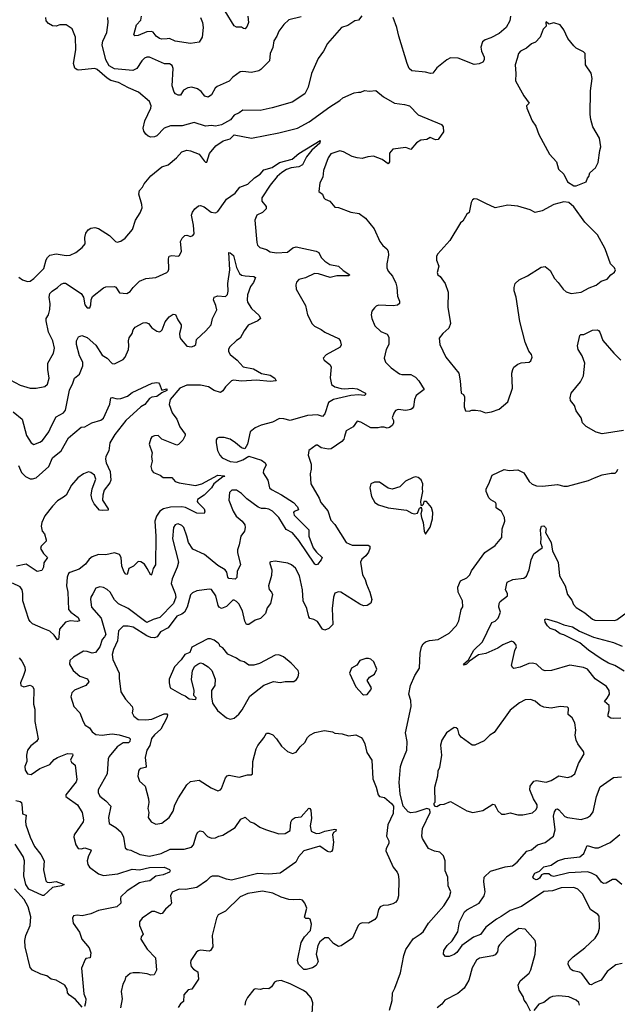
# Model space of a CAD drawing. Extents: x 2293139 to 2515392, y 824115 to 1006937.
# Tile 221 of 256: x 2349932 to 2354736, y 960392 to 968307. Entities that reach past the tile are written whole.
import ezdxf

# ---------------------------------------------------------------- set-up
doc = ezdxf.new("R2010")
doc.units = 0

msp = doc.modelspace()

# ---------------------------------------------------------------- linework, layer by layer
at = {"layer": '0CON10XD'}
for points in [[(2351765.5, 968335), (2351770, 968285), (2351761.2, 968255), (2351745, 968233.3), (2351730, 968235), (2351715, 968246.7), (2351675, 968246.2), (2351656, 968256), (2351583.8, 968375)], [(2352681.7, 968338.3), (2352655, 968302.5), (2352625, 968298), (2352569.1, 968260.9), (2352520, 968245), (2352405.9, 968114.1), (2352375, 968053.3), (2352330, 967995), (2352278.8, 967875), (2352250, 967765), (2352225, 967710), (2352123.3, 967645), (2351962.4, 967597.6), (2351865, 967577.5), (2351725, 967578.8), (2351695, 967556.7), (2351655, 967540), (2351627.8, 967502.2), (2351555, 967462.5), (2351505, 967450), (2351475, 967455.8), (2351425, 967450), (2351335, 967480.8), (2351237.6, 967452.4), (2351144.4, 967454.4), (2351094.4, 967435), (2351035, 967373.8), (2351015, 967365.4), (2350985, 967363.6), (2350965, 967370), (2350946.1, 967386.1), (2350930.5, 967410.5), (2350923.8, 967435), (2350937.8, 967495), (2350985.6, 967595.6), (2350988.9, 967615), (2350975, 967648), (2350887.5, 967725), (2350807.8, 967757.8), (2350725, 967802.1), (2350665, 967817.4), (2350635.8, 967835.8), (2350555, 967905.6), (2350535.4, 967915.4), (2350405, 967901.4), (2350393.1, 967903.1), (2350376.4, 967916.4), (2350365.6, 967955), (2350382.5, 968065), (2350381.5, 968165), (2350354.4, 968234.4), (2350304.4, 968264.4), (2350255, 968265.7), (2350225, 968254.3), (2350195, 968256.2), (2350163.3, 968275), (2350145, 968297.5), (2350141.4, 968325)], [(2352195, 968329.5), (2352095, 968305.7), (2352055, 968268), (2352015.7, 968215), (2352000, 968175), (2351973.9, 968136.1), (2351966.3, 968083.7), (2351946.4, 968035), (2351938.9, 967975), (2351871.2, 967905), (2351855, 967895.7), (2351795, 967882.2), (2351725, 967891.1), (2351705, 967886.9), (2351645.7, 967844.3), (2351615, 967811.8), (2351519.2, 967770.8), (2351502.9, 967755), (2351475, 967703.8), (2351445.7, 967684.3), (2351420.9, 967690.9), (2351389.8, 967729.8), (2351360.9, 967750.9), (2351315, 967765.6), (2351282.4, 967757.6), (2351249.4, 967740.6), (2351225, 967700.8), (2351205, 967700), (2351185, 967710), (2351174.2, 967724.2), (2351157.5, 967775), (2351165.5, 967915), (2351158.7, 967938.7), (2351135, 967951.1), (2351095, 967952.2), (2350975, 968005.6), (2350955, 968006.7), (2350935, 967996.9), (2350915, 967977.1), (2350874.6, 967915.4), (2350840.9, 967899.1), (2350695, 967911.9), (2350652.5, 967935), (2350624.8, 967985), (2350595.5, 968105), (2350600.6, 968135), (2350632.7, 968205), (2350642.5, 968285), (2350640.6, 968325)], [(2351385.7, 968325), (2351400.8, 968285), (2351405.8, 968245), (2351400, 968165), (2351375, 968126.2), (2351303.9, 968116.1), (2351182.5, 968135), (2351135, 968155.7), (2351116.7, 968153.3), (2351075, 968150.6), (2351055, 968155.6), (2351028.6, 968175), (2351006.2, 968206.2), (2350991.7, 968211.7), (2350955, 968210), (2350885, 968180.4), (2350857.7, 968177.7), (2350850, 968185), (2350871.9, 968265), (2350906.9, 968303.1), (2350911.2, 968335)], [(2353877.1, 968335), (2353873, 968297), (2353841.4, 968245), (2353785, 968195.5), (2353720.2, 968159.8), (2353674.4, 968145.6), (2353652.4, 968127.6), (2353638.9, 968085), (2353643.3, 968055), (2353666.7, 968005), (2353665.6, 967985), (2353653.8, 967965), (2353625, 967950.8), (2353585, 967947.5), (2353456.2, 967996.2), (2353395, 968000), (2353365, 967984), (2353285, 967919.2), (2353253.3, 967876.7), (2353234.2, 967874.2), (2353195, 967885.6), (2353085, 967896), (2353062.9, 967915), (2353045.7, 967955), (2352979.5, 968175), (2352964.4, 968245), (2352935, 968323.3)], [(2354405, 966972.5), (2354485, 967003.8), (2354495, 967033.3), (2354507.5, 967045), (2354515, 967076.7), (2354560, 967115), (2354582.3, 967157.7), (2354593.9, 967256.1), (2354603.3, 967285), (2354593.3, 967355), (2354540, 967445), (2354522, 967505), (2354517.5, 967545), (2354520, 967735), (2354532.5, 967835), (2354525, 967877.5), (2354480, 967945), (2354476, 968035), (2354465, 968048.8), (2354405, 968078), (2354385, 968096.2), (2354337.5, 968155), (2354306.2, 968225), (2354276.7, 968265), (2354225, 968282.5), (2354185, 968270), (2354165, 968290), (2354160, 968285), (2354162.5, 968255), (2354140, 968230), (2354115.8, 968165), (2354077.5, 968125), (2354045, 968112), (2354005, 968077.5), (2353956.7, 968055), (2353941.2, 968035), (2353930.8, 967995), (2353914.4, 967945), (2353920.8, 967875), (2353917.1, 967815), (2353984, 967695), (2354025.8, 967635), (2354006.7, 967613.3), (2354007.5, 967595), (2354050, 967495), (2354079.7, 967449.7), (2354105, 967382.5), (2354189.2, 967225), (2354246, 967165), (2354263.8, 967105), (2354306.7, 967065), (2354335, 967002.5), (2354385, 966972.5), (2354405, 966972.5)], [(2349925, 966235.7), (2349955, 966215.7), (2349995, 966202.9), (2350015, 966206), (2350045, 966226), (2350125, 966306.2), (2350145, 966376.2), (2350155, 966395.8), (2350175, 966413.1), (2350225, 966424.4), (2350305, 966411.1), (2350336.6, 966413.4), (2350383.8, 966435), (2350435.5, 966474.5), (2350457.1, 966505), (2350456.7, 966555), (2350465, 966591.2), (2350483.1, 966616.9), (2350505, 966630), (2350535, 966636.5), (2350565, 966629.5), (2350653.3, 966573.3), (2350702, 966525), (2350715, 966519.2), (2350745, 966527.5), (2350779.1, 966550.9), (2350839.3, 966620.7), (2350864.2, 966695), (2350901.2, 966755), (2350915.8, 966795), (2350915, 966820), (2350889.5, 966905), (2350895.6, 966935), (2350920, 966960), (2350933.7, 966986.3), (2350985, 967051.2), (2351075, 967123.8), (2351125, 967140), (2351193.4, 967196.6), (2351235, 967244), (2351275, 967257.5), (2351305, 967253.8), (2351375.8, 967225.8), (2351415, 967172.5), (2351425, 967162.5), (2351435, 967162.5), (2351457.6, 967232.4), (2351508.6, 967291.4), (2351567, 967333), (2351625, 967348), (2351655, 967381.2), (2351795, 967354.4), (2352015, 967396.5), (2352165.3, 967434.7), (2352259.2, 967485), (2352424, 967606), (2352505, 967656.2), (2352530.3, 967679.7), (2352621.2, 967718.8), (2352655.8, 967724.2), (2352675, 967724.4), (2352702.7, 967737.3), (2352745, 967731.2), (2352795, 967736.7), (2352855, 967686.7), (2352944.6, 967634.6), (2353025, 967626), (2353064.3, 967614.3), (2353135, 967541.2), (2353322, 967465), (2353334.6, 967444.6), (2353338.8, 967405), (2353295.9, 967344.1), (2353275, 967340), (2353231.2, 967358.8), (2353205, 967342.5), (2353155, 967337.5), (2353122.3, 967317.7), (2353076.7, 967263.3), (2353035, 967280), (2352932.5, 967265), (2352904, 967235), (2352903.3, 967165), (2352895, 967147.5), (2352845, 967183.3), (2352775, 967208.8), (2352730, 967205), (2352685, 967192), (2352645, 967196), (2352605, 967206), (2352535, 967244), (2352505, 967251.2), (2352432.9, 967227.1), (2352411.4, 967195), (2352374, 967095), (2352369.3, 967040.7), (2352343.6, 966996.4), (2352337.5, 966925), (2352366.7, 966905), (2352376.7, 966875), (2352386.7, 966865), (2352425, 966846.7), (2352465, 966800), (2352495, 966796.2), (2352595, 966758.6), (2352659.7, 966749.7), (2352710.3, 966710.3), (2352781.4, 966625), (2352825.5, 966525), (2352851.5, 966491.5), (2352883.9, 966463.9), (2352893.5, 966445), (2352897.1, 966415), (2352882.5, 966345), (2352883.2, 966313.2), (2352894.2, 966285), (2352927.5, 966245), (2352955, 966187.5), (2352963.6, 966156.4), (2352968.6, 966085), (2352984.4, 966045), (2352984.3, 966025.7), (2352967.9, 966012.1), (2352935, 966006.2), (2352815, 966012.5), (2352796.7, 966005), (2352785, 965990), (2352763.3, 965965), (2352756, 965935), (2352761.4, 965905), (2352786.6, 965846.6), (2352835, 965800.8), (2352885, 965778), (2352898.6, 965755), (2352899.2, 965695), (2352877.5, 965655), (2352861.2, 965585), (2352873, 965553), (2352918.3, 965508.3), (2352985, 965459.2), (2353003.6, 965453.6), (2353075, 965454.5), (2353112.7, 965432.7), (2353139.5, 965405), (2353184, 965335), (2353118.8, 965285), (2353105.9, 965254.1), (2353097.5, 965195), (2353087.9, 965182.1), (2353075, 965174), (2353035, 965166.2), (2352975, 965174.2), (2352952, 965165), (2352938, 965145), (2352926.7, 965105), (2352937.5, 965085), (2352937, 965063), (2352926.4, 965043.6), (2352905, 965027.5), (2352885, 965022.5), (2352861.7, 965031.7), (2352835, 965032.5), (2352813.6, 965026.4), (2352755, 965027.1), (2352675, 965071.4), (2352645, 965078.8), (2352611.2, 965035), (2352557, 965003), (2352543.6, 964956.4), (2352536.1, 964933.9), (2352521.4, 964915), (2352435, 964857.1), (2352415, 964854.4), (2352354.1, 964864.1), (2352325, 964886.2), (2352315, 964887.5), (2352256.2, 964845), (2352252, 964805), (2352276.1, 964733.9), (2352276.2, 964695), (2352268, 964655), (2352272.9, 964575), (2352340.3, 964460.3), (2352351.4, 964425), (2352409.6, 964359.6), (2352432.9, 964285), (2352465, 964250), (2352555.5, 964105.5), (2352605, 964083.6), (2352732.7, 964082.7), (2352745.7, 964075), (2352747.5, 964055), (2352735, 964026.7), (2352715, 963998), (2352680.9, 963969.1), (2352672.5, 963945), (2352686.7, 963845), (2352707.7, 963807.7), (2352719.4, 963769.4), (2352745.7, 963705), (2352762, 963645), (2352755, 963617.5), (2352725, 963596.7), (2352695, 963596.2), (2352665, 963609.2), (2352512.5, 963705), (2352495, 963708), (2352464.3, 963695.7), (2352454.5, 963665.5), (2352444.5, 963575), (2352450, 963445), (2352417.3, 963412.7), (2352385, 963400), (2352365, 963406.7), (2352325, 963469.2), (2352295, 963486.2), (2352265, 963493.3), (2352255.8, 963505.8), (2352239.4, 963575), (2352211.9, 963635), (2352204.5, 963725), (2352182.2, 963835), (2352149.1, 963899.1), (2352115.5, 963925.5), (2352086.8, 963936.8), (2351985, 963953.8), (2351950.7, 963949.3), (2351943.3, 963946.7), (2351942.5, 963935), (2351960, 963885), (2351955, 963840), (2351932.5, 963755), (2351937, 963727), (2351956, 963705), (2351963.8, 963685), (2351948.8, 963615), (2351921.7, 963578.3), (2351907.4, 963532.6), (2351866.4, 963493.6), (2351825, 963480.8), (2351775, 963445.6), (2351755, 963445.8), (2351740.7, 963470.7), (2351724.1, 963555), (2351692.2, 963612.2), (2351675, 963630), (2351655, 963641.9), (2351645, 963640.8), (2351595, 963588.5), (2351555, 963574.4), (2351535.8, 963585), (2351528.2, 963598.2), (2351507.7, 963675), (2351475, 963727.1), (2351455, 963730), (2351355, 963715.6), (2351320.3, 963699.7), (2351305.4, 963684.6), (2351276.9, 963583.1), (2351256.2, 963543.8), (2351235, 963528), (2351195, 963511.5), (2351125, 963418.8), (2351065, 963387.3), (2351037.3, 963345), (2351015, 963337.4), (2350985, 963339.4), (2350953.1, 963353.1), (2350845, 963422.7), (2350805, 963432.7), (2350765, 963432.5), (2350725.4, 963394.6), (2350718.5, 963315), (2350685, 963243.8), (2350675.6, 963205), (2350681.4, 963165), (2350732.5, 963055), (2350731.4, 963015), (2350746.2, 962905), (2350782.5, 962845), (2350835.6, 962785), (2350841.9, 962765), (2350836.9, 962735), (2350849.6, 962709.6), (2350885, 962682.5), (2350945, 962678.2), (2350995, 962684.7), (2351093.7, 962726.3), (2351115, 962725.9), (2351119.3, 962719.3), (2351115.2, 962695), (2351067.2, 962602.8), (2351015, 962558.2), (2350991.7, 962528.3), (2350977.3, 962472.7), (2350954.3, 962435), (2350949.4, 962410.6), (2350941.1, 962375), (2350949.4, 962305), (2350943.3, 962295), (2350905, 962286.9), (2350892.6, 962277.4), (2350885.8, 962264.2), (2350882.9, 962225), (2350895.5, 962185.5), (2350940, 962145), (2350967.5, 962045), (2350969.4, 962015), (2350960.8, 961965), (2350969.2, 961935), (2350966, 961895), (2350989.1, 961859.1), (2351025, 961840), (2351075, 961848), (2351134.2, 961895), (2351165.6, 961944.4), (2351178.1, 961995), (2351208.8, 962051.2), (2351275, 962156.9), (2351305, 962182.5), (2351375, 962192.5), (2351471.7, 962131.7), (2351525, 962108.8), (2351545, 962116.2), (2351553.2, 962126.8), (2351585, 962213.3), (2351600.3, 962229.7), (2351615, 962234), (2351695, 962217.5), (2351762.5, 962237.5), (2351793, 962237), (2351802.5, 962245), (2351805.5, 962345), (2351833.1, 962445), (2351845, 962472.5), (2351895.6, 962534.4), (2351915, 962571.2), (2351935, 962572), (2351967.4, 962557.4), (2351996.8, 962526.8), (2352036.4, 962466.4), (2352083.3, 962425), (2352125, 962409.2), (2352155, 962418), (2352187.2, 962462.8), (2352223.4, 962496.6), (2352245, 962538), (2352263.8, 962555), (2352305, 962575.8), (2352382.3, 962592.3), (2352445, 962581.2), (2352465, 962571.2), (2352525, 962567.5), (2352575, 962550.8), (2352635, 962558), (2352676.6, 962536.6), (2352690.9, 962520.9), (2352706.3, 962486.3), (2352721.4, 962415), (2352762.9, 962355), (2352770, 962205), (2352798.3, 962138.3), (2352813.8, 962075), (2352825, 962063.8), (2352865, 962053.3), (2352921.2, 962005), (2352935.7, 961985), (2352934.2, 961925), (2352891.9, 961835), (2352880.8, 961745), (2352898, 961705), (2352898.6, 961685), (2352876.7, 961645), (2352874.5, 961625), (2352933.1, 961495), (2352965.3, 961455.3), (2352973.3, 961435), (2352980.6, 961395), (2352976.5, 961265), (2352968.2, 961235), (2352955, 961214.3), (2352930.8, 961199.2), (2352895, 961188.5), (2352854.4, 961185.6), (2352828.8, 961175), (2352816.6, 961153.4), (2352801.5, 961095), (2352786.6, 961073.4), (2352735, 961045.5), (2352685, 961047.1), (2352665, 961038.8), (2352653.3, 961026.7), (2352607.1, 960925), (2352515, 960862.5), (2352495, 960857.5), (2352455, 960880.6), (2352415, 960927.5), (2352384.5, 960925.5), (2352345.6, 960895), (2352328.9, 960865), (2352315.5, 960795), (2352331.2, 960735), (2352316.2, 960705), (2352285, 960684.3), (2352235, 960670.8), (2352215, 960672), (2352172, 960715), (2352164.3, 960745), (2352195, 960890), (2352220, 960935), (2352268.9, 960985), (2352276.9, 961035), (2352266.5, 961076.5), (2352255, 961082.5), (2352232, 961082), (2352222.1, 961092.1), (2352240.8, 961165), (2352223.8, 961205), (2352205, 961228), (2352185, 961234), (2352135, 961230.8), (2352095, 961235.7), (2352035, 961254.3), (2351966.6, 961286.6), (2351885, 961301.8), (2351765, 961282.7), (2351704.7, 961255.3), (2351585, 961141.2), (2351565, 961129.2), (2351528.3, 961111.7), (2351514, 961085), (2351478.8, 960945), (2351483.3, 960855), (2351466.7, 960825), (2351455, 960820), (2351385, 960828), (2351367.3, 960822.7), (2351350.9, 960809.1), (2351308.8, 960745), (2351304.2, 960725), (2351311.4, 960695), (2351328, 960675), (2351362.7, 960652.7), (2351368.8, 960595), (2351316, 960515), (2351285, 960508.8), (2351251.2, 960468.8), (2351249.2, 960415), (2351224.5, 960395.5), (2351205, 960365.6)], [(2349855, 965412.9), (2349935, 965370), (2350015, 965346), (2350065, 965344), (2350135, 965358), (2350155, 965376.7), (2350168.9, 965425), (2350157.5, 965495), (2350159.6, 965545), (2350202.5, 965625), (2350212.7, 965665), (2350199.6, 965725), (2350162.9, 965795), (2350144.3, 965885), (2350146, 965905), (2350164.2, 965935), (2350173.6, 965976.4), (2350176.4, 966023.6), (2350170, 966075), (2350175.6, 966105), (2350192.5, 966125), (2350237.3, 966152.7), (2350265, 966181.1), (2350285, 966190), (2350299.3, 966189.3), (2350427.5, 966105), (2350444.3, 966075), (2350455, 966013.8), (2350475, 965990), (2350495, 965990), (2350504.2, 966015), (2350505.7, 966055), (2350518.1, 966081.9), (2350605, 966150.8), (2350625, 966160), (2350695, 966162), (2350705.5, 966155.5), (2350735, 966110), (2350794, 966106), (2350818.7, 966121.3), (2350843.8, 966155), (2350896, 966204), (2350945, 966225.8), (2351027.5, 966235), (2351115.8, 966274.2), (2351125.8, 966284.2), (2351129.5, 966300.5), (2351128, 966385), (2351133.3, 966405), (2351155, 966412), (2351205, 966405.8), (2351217.6, 966412.4), (2351231.4, 966445), (2351225.7, 966524.3), (2351238.3, 966551.7), (2351258.3, 966571.7), (2351275, 966573.8), (2351306.1, 966563.9), (2351325, 966572.5), (2351333.9, 966586.1), (2351330, 966655), (2351314.2, 966735), (2351321.7, 966758.3), (2351340, 966785), (2351369.5, 966810.5), (2351386.4, 966813.6), (2351415, 966802), (2351470.2, 966760.2), (2351505, 966755.5), (2351525, 966765.8), (2351582.4, 966847.6), (2351595.4, 966864.6), (2351665, 966913.1), (2351700.6, 966959.4), (2351765, 966983.8), (2351818.5, 967035), (2351865, 967065.4), (2351895, 967100.3), (2351960.2, 967119.8), (2352021, 967159), (2352121.8, 967185), (2352175, 967230.4), (2352346.2, 967336.2), (2352345.6, 967315), (2352281.4, 967258.6), (2352236.7, 967205), (2352205, 967139.7), (2352175, 967124.4), (2352115, 967115.2), (2352077.7, 967102.3), (2352040.4, 967079.6), (2352002.3, 967045), (2351945, 966977.3), (2351878.6, 966875), (2351877.3, 966847.3), (2351912.2, 966805), (2351914.4, 966785), (2351885, 966756.4), (2351839.2, 966735), (2351820.8, 966695), (2351837.5, 966515), (2351844.3, 966494.3), (2351861.2, 966475), (2351915, 966460), (2351945, 966441.5), (2351995, 966432.9), (2352085, 966438.2), (2352127.6, 966472.4), (2352155, 966480.6), (2352315, 966446.9), (2352336, 966435), (2352354.2, 966395), (2352384, 966365), (2352425, 966339.1), (2352494.6, 966324.6), (2352531.2, 966291.2), (2352585.8, 966255), (2352575, 966247.5), (2352481.2, 966248.8), (2352426.4, 966233.6), (2352335, 966264.7), (2352302.4, 966267.6), (2352228.3, 966231.7), (2352175, 966218.8), (2352157.5, 966197.5), (2352152.5, 966175), (2352155, 966140), (2352229.5, 966009.5), (2352244.3, 965935), (2352282, 965862), (2352302.6, 965842.6), (2352355, 965817.3), (2352385, 965795.5), (2352494.4, 965744.4), (2352507.4, 965727.4), (2352515.8, 965694.2), (2352508, 965675), (2352395, 965612.9), (2352370, 965585), (2352378.8, 965568.8), (2352423.8, 965535), (2352435.5, 965515.5), (2352427, 965427), (2352438, 965375), (2352463.8, 965355), (2352515, 965341.8), (2352545, 965338.4), (2352605, 965345.8), (2352645, 965339.3), (2352711.2, 965305), (2352712, 965295), (2352704.1, 965285.9), (2352655, 965290.6), (2352595, 965285.5), (2352455.2, 965254.8), (2352415, 965229.4), (2352385, 965137.5), (2352365, 965116.7), (2352325, 965129.2), (2352246.2, 965123.8), (2352105, 965085.4), (2352055, 965099.2), (2352020.2, 965099.8), (2351965, 965071.9), (2351873, 965047), (2351824.3, 965025.7), (2351785, 964993.3), (2351762.5, 964895), (2351741.7, 964858.3), (2351715, 964864.2), (2351666.6, 964906.6), (2351623.7, 964933.7), (2351575, 964948.6), (2351532.3, 964947.7), (2351518, 964942), (2351511.4, 964928.6), (2351511.4, 964905), (2351521.9, 964845), (2351540, 964805), (2351558.8, 964785), (2351625, 964756.5), (2351675, 964750.9), (2351725, 964769.2), (2351775, 964798.8), (2351875, 964766.4), (2351905.8, 964745), (2351914.2, 964725), (2351890.8, 964685), (2351888, 964665), (2351925.7, 964605), (2351940, 964545), (2351955, 964529.5), (2352036.9, 964486.9), (2352132.2, 964425), (2352165, 964390.6), (2352172.9, 964367.1), (2352136.9, 964353.1), (2352132.9, 964345), (2352138.5, 964325), (2352255.7, 964205), (2352257.2, 964155), (2352291.7, 964061.7), (2352317.4, 964027.4), (2352362.5, 963985), (2352356.2, 963965), (2352325, 963927.5), (2352315, 963924), (2352305, 963930), (2352175, 964121.3), (2352125, 964182.2), (2352075, 964210), (2352015, 964304.7), (2351962.9, 964355), (2351935, 964372), (2351907.2, 964377.2), (2351875, 964378.8), (2351849.3, 964389.3), (2351756.5, 964455), (2351715, 964497.8), (2351675, 964523.6), (2351636.2, 964525), (2351618.5, 964505), (2351612.3, 964445), (2351647.3, 964355), (2351671.5, 964315), (2351719.5, 964275), (2351740.6, 964245), (2351745.6, 964225), (2351738.1, 964195), (2351708.9, 964155), (2351697.3, 964085), (2351681.8, 964045), (2351681.5, 964025), (2351706.1, 963925), (2351680, 963875), (2351676.9, 963823.1), (2351665, 963810.6), (2351614, 963815), (2351605.7, 963825), (2351598.1, 963865), (2351584.5, 963884.5), (2351525, 963920.5), (2351417.2, 964007.2), (2351325, 964051.2), (2351289.2, 964105), (2351275.8, 964155), (2351250.6, 964225), (2351235, 964241.4), (2351205, 964254), (2351195, 964252), (2351181.2, 964245), (2351169.4, 964225), (2351160.4, 964135), (2351207.3, 963945), (2351198, 963905), (2351156.8, 963813.2), (2351150.5, 963775), (2351181.8, 963695), (2351186.4, 963665), (2351167.1, 963615), (2351059.7, 963500.3), (2351004, 963486), (2350955, 963461.9), (2350945, 963465.6), (2350805, 963573.1), (2350725, 963611.3), (2350694.5, 963644.5), (2350658.2, 963705), (2350635, 963727.1), (2350605, 963743.3), (2350575, 963748.1), (2350545, 963737.5), (2350519.5, 963690.5), (2350504.5, 963665), (2350501.5, 963645), (2350510, 963585), (2350586.7, 963495), (2350623.5, 963365), (2350615, 963345.8), (2350594.4, 963325), (2350576.5, 963265), (2350540.1, 963219.9), (2350515, 963213.4), (2350475, 963228.9), (2350445, 963230), (2350365, 963182.9), (2350334.4, 963155), (2350333.1, 963125), (2350362.9, 963075), (2350415, 963030), (2350478.3, 963008.3), (2350488.9, 962985), (2350465, 962954.4), (2350372.1, 962917.9), (2350350, 962895), (2350344.2, 962865), (2350366, 962785), (2350416.2, 962735), (2350441.2, 962665), (2350458.8, 962635), (2350494.4, 962614.4), (2350515, 962582.5), (2350545, 962561.1), (2350595, 962556.5), (2350632.2, 962562.2), (2350675.4, 962565.4), (2350732.9, 962557.1), (2350812.9, 962532.9), (2350819.5, 962525), (2350816.9, 962505), (2350807.5, 962495), (2350765, 962492.7), (2350715, 962462.2), (2350652.5, 962385), (2350643.3, 962365), (2350635.9, 962244.1), (2350563.3, 962115), (2350563.1, 962095), (2350575.6, 962065), (2350625, 962027.5), (2350665.3, 961985.3), (2350645.5, 961895), (2350651.4, 961845), (2350705, 961813.1), (2350747.3, 961775), (2350766.7, 961735), (2350780.7, 961650.7), (2350795, 961635.8), (2350825, 961630.6), (2350898.8, 961595), (2350975, 961583.1), (2351069.2, 961605), (2351141.4, 961638.6), (2351255, 961638), (2351314.3, 961655), (2351329.6, 961675), (2351353.3, 961756.7), (2351365, 961776), (2351383.2, 961786.8), (2351405, 961780.8), (2351441.7, 961741.7), (2351475, 961728.1), (2351505, 961729.2), (2351533.3, 961745), (2351565, 961752.9), (2351665, 961812.5), (2351709.1, 961880.9), (2351745, 961896.7), (2351785, 961858.8), (2351817, 961847), (2351862.5, 961815), (2351906.8, 961796.8), (2352015, 961763.1), (2352065, 961766), (2352105, 961790), (2352111.2, 961855), (2352122.3, 961877.7), (2352145, 961893.8), (2352195, 961899.2), (2352255, 961970), (2352265, 961966.7), (2352271.7, 961951.7), (2352276.7, 961885), (2352265.5, 961825.5), (2352274.4, 961785), (2352315, 961765.5), (2352345, 961767.5), (2352384.2, 961784.2), (2352465, 961800), (2352476.8, 961796.8), (2352474, 961785), (2352455, 961772), (2352446.9, 961755), (2352454.4, 961695), (2352446.9, 961635), (2352438.9, 961621.1), (2352425, 961614.3), (2352405, 961619.2), (2352345, 961663.3), (2352215, 961626.2), (2352172.7, 961577.3), (2352152.5, 961535), (2352025, 961446.7), (2351935, 961437.1), (2351845, 961443.8), (2351635, 961390.3), (2351595, 961397.5), (2351530.9, 961420.9), (2351478.5, 961421.5), (2351461.9, 961415), (2351434.3, 961385), (2351355, 961330), (2351265, 961313.8), (2351215, 961318.5), (2351157.4, 961292.6), (2351143.8, 961265), (2351151.1, 961205), (2351147.1, 961195), (2351105, 961157.5), (2351078.5, 961121.5), (2351065, 961119.2), (2351018.9, 961138.9), (2350995, 961139.1), (2350917.5, 961085), (2350894, 961055), (2350894.2, 961025), (2350924, 960955), (2350909.2, 960935), (2350906, 960915), (2350955.6, 960835.6), (2351024.3, 960765), (2351032.5, 960667.5), (2351011.7, 960628.3), (2350985, 960626.7), (2350957.9, 960637.9), (2350895, 960646), (2350845, 960645.7), (2350820.6, 960639.4), (2350782.1, 960607.9), (2350777.6, 960582.4), (2350760, 960555), (2350747.5, 960495), (2350755.6, 960435), (2350741.9, 960365)], [(2353675, 965147.5), (2353725, 965153.3), (2353785, 965176.7), (2353855.8, 965234.2), (2353893.3, 965345), (2353889.1, 965465), (2353894.6, 965495), (2353905, 965514.2), (2353935, 965537.5), (2353961.7, 965548.3), (2354027.5, 965555), (2354040, 965565), (2354050, 965595), (2354046.2, 965615), (2354023.2, 965643.2), (2353995.6, 965715.6), (2353950.9, 965880.9), (2353923.3, 966075), (2353906.3, 966126.3), (2353906.4, 966153.6), (2353915.7, 966185), (2353945.8, 966215), (2354012.4, 966247.6), (2354123.3, 966316.7), (2354155, 966322.9), (2354195, 966290), (2354230, 966225), (2354260.6, 966195), (2354299.4, 966139.4), (2354325, 966118), (2354365, 966106), (2354445, 966116.2), (2354508.3, 966151.7), (2354566.4, 966173.6), (2354605, 966206), (2354655, 966222), (2354684.3, 966255.7), (2354712.7, 966277.3), (2354721.2, 966295), (2354711.2, 966315), (2354681.2, 966345), (2354637.5, 966465), (2354577.2, 966577.2), (2354475, 966678), (2354385, 966802.5), (2354345, 966837.5), (2354307, 966843), (2354225, 966820), (2354130.5, 966769.5), (2354075, 966758), (2354035, 966777.5), (2353935, 966807.5), (2353855, 966815.7), (2353755, 966794.4), (2353678.1, 966828.1), (2353610, 966865), (2353585, 966866.2), (2353572.3, 966857.7), (2353561.7, 966838.3), (2353545, 966757.5), (2353526.1, 966743.9), (2353493, 966687), (2353476.4, 966673.6), (2353389.1, 966530.9), (2353293.8, 966425), (2353282, 966405), (2353282.5, 966375), (2353300, 966325), (2353288.8, 966275), (2353293.8, 966255), (2353313, 966243), (2353351.2, 966185), (2353375.5, 966115.5), (2353373.1, 965995), (2353393.5, 965865), (2353382.2, 965827.8), (2353332.5, 965785), (2353304.1, 965745.9), (2353310, 965695), (2353356.2, 965595), (2353461.2, 965465), (2353472.9, 965405), (2353480, 965305), (2353500, 965295), (2353506.7, 965275), (2353503.8, 965195), (2353515, 965162.5), (2353545, 965160), (2353565, 965167.5), (2353595, 965167.5), (2353635, 965162.5), (2353675, 965147.5)], [(2349879.5, 965155), (2349951.5, 965095), (2349985.5, 964965.5), (2350025.5, 964905.5), (2350045, 964892), (2350095, 964910), (2350114.2, 964925), (2350165, 964994), (2350186.9, 965043.1), (2350225, 965114.5), (2350283, 965147), (2350301.4, 965168.6), (2350331.2, 965328.8), (2350360.5, 965385), (2350372.5, 965425), (2350413, 965457), (2350440, 965525), (2350440.5, 965555), (2350411.6, 965605), (2350388.9, 965695), (2350390, 965725), (2350405, 965756.2), (2350432.3, 965767.7), (2350475, 965751.9), (2350545, 965690.6), (2350595, 965610.6), (2350636.4, 965586.4), (2350674.4, 965544.4), (2350695, 965539.2), (2350764.4, 965575.6), (2350780, 965595), (2350805.8, 965655), (2350810, 965685), (2350805.7, 965724.3), (2350811.2, 965748.8), (2350836, 965785), (2350843.8, 965815), (2350861.2, 965835), (2350925, 965871.2), (2350945, 965872), (2350966.2, 965865), (2350995, 965828.8), (2351035, 965802), (2351055, 965798.8), (2351066.2, 965803.8), (2351076.7, 965815), (2351101.7, 965878.3), (2351132.3, 965917.7), (2351165, 965940), (2351185, 965937.5), (2351202.5, 965895), (2351231.2, 965855), (2351231.2, 965835), (2351216.7, 965785), (2351220, 965755), (2351231.2, 965735), (2351275, 965682.5), (2351313.2, 965676.8), (2351335, 965684.4), (2351346.9, 965695), (2351353.3, 965735), (2351428.9, 965805), (2351470.5, 965855), (2351482.2, 965905), (2351515.9, 965974.1), (2351509.6, 966009.6), (2351489.2, 966055), (2351495.8, 966075), (2351525, 966087.9), (2351585, 966082.1), (2351602.8, 966097.2), (2351608.1, 966125), (2351604.6, 966185), (2351620, 966295), (2351612.9, 966435), (2351625, 966432), (2351650.3, 966410.3), (2351674.2, 966315), (2351697.8, 966267.8), (2351715, 966253.3), (2351743.5, 966246.5), (2351815, 966241.9), (2351828, 966235), (2351811.8, 966195), (2351787.1, 966162.9), (2351763.8, 966095), (2351759.4, 966055), (2351764.3, 966035), (2351796, 965985), (2351857.7, 965927.7), (2351866.7, 965905), (2351845, 965886.2), (2351768.8, 965851.2), (2351735, 965806.7), (2351703.9, 965746.1), (2351675, 965728.8), (2351618.8, 965675), (2351609.2, 965655), (2351610.3, 965640.3), (2351624.1, 965614.1), (2351678.9, 965568.9), (2351728.8, 965515), (2351810.7, 965500.7), (2351875, 965462.7), (2351945, 965450.5), (2351982.5, 965425), (2351992.5, 965405), (2351945, 965398.6), (2351835, 965408.8), (2351715, 965400.7), (2351651.2, 965408.8), (2351635, 965403.1), (2351585, 965356.2), (2351565, 965323.8), (2351545, 965310), (2351495, 965326.5), (2351449.2, 965355), (2351385, 965369.5), (2351275, 965369), (2351220, 965345), (2351141.3, 965255), (2351134, 965214), (2351156.6, 965146.6), (2351195.4, 965095), (2351218.1, 965035), (2351261.4, 964975), (2351262.9, 964965), (2351244.2, 964925.8), (2351208.8, 964891.2), (2351195, 964886.2), (2351074.4, 964934.4), (2351045, 964963.3), (2351015, 964962.5), (2350995, 964952.5), (2350985, 964940), (2350973.8, 964895), (2350997.5, 964825), (2350992.5, 964795), (2350997, 964757), (2350986.7, 964715), (2350995, 964682.5), (2351007.7, 964667.7), (2351062.5, 964645), (2351086.1, 964626.1), (2351155.6, 964625.6), (2351181.2, 964595), (2351215, 964583.1), (2351345, 964563.2), (2351395, 964576.9), (2351525, 964644.4), (2351575, 964640), (2351580, 964635), (2351565, 964631.2), (2351493.8, 964576.2), (2351474.5, 964545), (2351415.2, 964484.8), (2351360, 964450), (2351357.3, 964435), (2351362.7, 964425), (2351414.2, 964375), (2351420, 964355), (2351415, 964337.5), (2351355, 964340.5), (2351265, 964384.6), (2351235, 964390.7), (2351145, 964388.3), (2351088.6, 964375), (2351059.2, 964355), (2351032.7, 964315), (2351017.5, 964275), (2351025.5, 964155), (2351024, 963925), (2351004, 963895), (2350995, 963852.5), (2350985, 963842.5), (2350955.9, 963894.1), (2350935, 963931.4), (2350905, 963949.2), (2350885, 963952.5), (2350845.9, 963914.1), (2350809.2, 963895), (2350795, 963847.5), (2350785, 963848.8), (2350772, 963865), (2350752.7, 963912.7), (2350747.1, 963985), (2350735, 964008.8), (2350695, 964022), (2350625, 964004.2), (2350565, 964007.5), (2350515, 963990), (2350490.6, 963969.4), (2350460.5, 963929.5), (2350410.7, 963889.3), (2350335, 963864.4), (2350324.5, 963855), (2350313.5, 963825), (2350307.9, 963755), (2350319.1, 963705), (2350324.4, 963565), (2350341.9, 963545), (2350401.3, 963501.3), (2350413.8, 963475), (2350395, 963468.8), (2350336.5, 963473.5), (2350299.2, 963465), (2350253, 963407), (2350247.6, 963342.4), (2350243.8, 963326.2), (2350235, 963321.2), (2350209.6, 963359.6), (2350175, 963390.8), (2350121.8, 963411.8), (2350035, 963451.2), (2350015, 963468.5), (2350004.7, 963485), (2349957.1, 963635), (2349958.4, 963695), (2349951.8, 963725), (2349935, 963747.8), (2349875, 963777.5)], [(2354785.8, 965004.2), (2354615, 964977.5), (2354565, 964990), (2354485, 965036.7), (2354456.7, 965065), (2354446.2, 965105), (2354405, 965163.3), (2354391.2, 965205), (2354360, 965245), (2354357.5, 965267.5), (2354364.2, 965305.8), (2354440, 965395), (2354464, 965445), (2354473.3, 965545), (2354453.8, 965605), (2354422, 965655), (2354416.2, 965685), (2354433, 965767), (2354443, 965777), (2354467, 965777), (2354535, 965810), (2354573, 965813), (2354585, 965807.5), (2354595.8, 965795.8), (2354618.3, 965728.3), (2354706.3, 965626.3), (2354765, 965570.8)], [(2349922.1, 964722.1), (2349946.6, 964666.6), (2349977.5, 964635), (2350015, 964616.5), (2350035, 964615.4), (2350065, 964624.2), (2350165, 964714.2), (2350194.8, 964785), (2350265, 964840.9), (2350325, 964945.7), (2350425, 965030), (2350455, 965033.6), (2350512.8, 965067.2), (2350585, 965087.7), (2350607, 965103), (2350656.7, 965215), (2350665, 965266.7), (2350675, 965269.2), (2350715, 965258.5), (2350745, 965261.8), (2350798.5, 965281.5), (2350835, 965310.6), (2350997.5, 965385), (2351035, 965390.8), (2351047.5, 965387.5), (2351056, 965376), (2351075, 965330), (2351115, 965340), (2351116, 965325), (2351075, 965307.5), (2351035, 965278.6), (2350995, 965271.4), (2350975, 965260.8), (2350936.7, 965213.3), (2350905, 965194.3), (2350784.3, 965085), (2350696.7, 964973.3), (2350657.9, 964905), (2350648.5, 964841.5), (2350624.7, 964795), (2350622, 964775), (2350626, 964745), (2350659.5, 964675), (2350665.3, 964605), (2350657.3, 964585), (2350611.2, 964525), (2350599.1, 964485), (2350598.8, 964445), (2350642.5, 964375), (2350642.5, 964365), (2350595, 964360.6), (2350572.5, 964365), (2350530.6, 964415), (2350515, 964446.2), (2350506.5, 964485), (2350514.1, 964535), (2350543.1, 964613.1), (2350532.1, 964645), (2350505, 964666.9), (2350485, 964671.5), (2350445, 964655.9), (2350399.4, 964625), (2350348.9, 964565), (2350305, 964486), (2350285, 964467.5), (2350235, 964438.6), (2350195, 964397.5), (2350135, 964318), (2350110, 964265), (2350106, 964236), (2350113.3, 964195), (2350132.7, 964172.7), (2350146.2, 964125), (2350143.8, 964115), (2350104.6, 964075.4), (2350099.5, 964055), (2350122.2, 964015), (2350156.7, 963985), (2350125, 963940), (2350122.2, 963905), (2350109.5, 963880.5), (2350071.2, 963871.2), (2349985, 963931.4), (2349907.1, 963912.9)], [(2353195, 964170), (2353231.7, 964228.3), (2353251.2, 964295), (2353252, 964345), (2353243.3, 964385), (2353202.5, 964435), (2353180, 964435), (2353175, 964410), (2353165, 964400), (2353158.3, 964408.3), (2353157.5, 964435), (2353173.3, 964513.3), (2353168.8, 964535), (2353173.3, 964575), (2353159.3, 964609.3), (2353135, 964627.5), (2353115, 964632.5), (2353095, 964627.5), (2353032.7, 964597.3), (2352987, 964553), (2352925, 964534), (2352895, 964542), (2352825, 964588), (2352785, 964590), (2352753.6, 964576.4), (2352747.5, 964545), (2352758.8, 964475), (2352785.9, 964425.9), (2352815, 964406.2), (2352895, 964383.1), (2353040, 964365), (2353085, 964338.8), (2353106.4, 964333.6), (2353129.3, 964340.7), (2353145, 964380), (2353158.3, 964388.3), (2353163.3, 964365), (2353157.5, 964335), (2353161.2, 964305), (2353176.2, 964265), (2353182.5, 964195), (2353195, 964170)], [(2352905.4, 960344.6), (2352926.3, 960423.7), (2352927.5, 960485), (2352947.6, 960522.4), (2352992.5, 960645), (2353019.4, 960785), (2353036.9, 960833.1), (2353095, 960919.2), (2353150.8, 960955), (2353175, 960975.7), (2353218.9, 961045), (2353340.6, 961185), (2353387.1, 961255), (2353396.9, 961295), (2353375.6, 961345), (2353372.5, 961415), (2353350.6, 961465), (2353352, 961545), (2353338.8, 961585), (2353310, 961615), (2353265, 961623.3), (2353219.2, 961645), (2353170.6, 961725), (2353165.7, 961745), (2353170, 961805), (2353231.2, 961935), (2353228.3, 961958.3), (2353205, 961966), (2353115, 961936.2), (2353075, 961931.2), (2353055, 961938.8), (2353015.6, 961985), (2352990, 962085), (2352981.9, 962175), (2352994, 962305), (2353005.7, 962344.3), (2353043.8, 962435), (2353046.2, 962505), (2353033.3, 962575), (2353078.9, 962785), (2353076, 962835), (2353058.8, 962885), (2353073.8, 962955), (2353109.2, 963035), (2353144.4, 963095), (2353152.1, 963215), (2353162.7, 963265), (2353175, 963289.2), (2353195, 963306.9), (2353227, 963317), (2353296.6, 963323.4), (2353385, 963375.7), (2353443.2, 963436.8), (2353462.5, 963475), (2353481.2, 963565), (2353493.9, 963586.1), (2353490, 963635), (2353455.6, 963705), (2353452.9, 963745), (2353475, 963795.8), (2353525, 963820.8), (2353550.8, 963845), (2353563.3, 963876.7), (2353672, 964025), (2353755, 964080), (2353807.5, 964145), (2353810, 964215), (2353832, 964275), (2353828.8, 964305), (2353805, 964352.5), (2353761.7, 964381.7), (2353762.5, 964415), (2353757.5, 964425), (2353718, 964448), (2353704.2, 964464.2), (2353680.6, 964515), (2353682.5, 964535), (2353704, 964575), (2353728.8, 964645), (2353825, 964691.2), (2353865, 964682.5), (2353935, 964687.1), (2353985, 964664), (2354027.5, 964595), (2354052.4, 964572.4), (2354085, 964559.2), (2354135, 964556), (2354255, 964570), (2354305, 964558), (2354335, 964558), (2354505, 964602.5), (2354553.3, 964623.3), (2354615, 964648), (2354685, 964662.5), (2354717.3, 964662.7), (2354732.5, 964675), (2354740, 964695)], [(2354120, 964165), (2354117.6, 964207.6), (2354125, 964234.2), (2354145, 964237.8), (2354158.6, 964225), (2354162.9, 964215), (2354158, 964185), (2354203.1, 964105), (2354214, 964035), (2354259.2, 963945), (2354271.4, 963835), (2354315.7, 963755.7), (2354334.3, 963685), (2354369.4, 963639.4), (2354383.3, 963605), (2354405, 963582.5), (2354475, 963540), (2354535, 963488.9), (2354555, 963480.4), (2354715, 963478.1), (2354735, 963485.8), (2354815.5, 963544.5)], [(2354765, 962692.2), (2354705, 962688.8), (2354682.7, 962692.7), (2354661.2, 962705), (2354660.8, 962725), (2354671.4, 962755), (2354669.2, 962795), (2354632, 962825), (2354655, 962852.2), (2354671.8, 962885), (2354668.9, 962915), (2354647.4, 962947.4), (2354558.8, 963008.8), (2354495, 963085.6), (2354465, 963098.2), (2354355, 963119.4), (2354205.6, 963074.4), (2354155, 963071.4), (2354135, 963082), (2354085, 963127.1), (2354055, 963135.6), (2354025, 963131.1), (2353955, 963101.8), (2353905, 963092.5), (2353895, 963096.7), (2353886, 963116), (2353912.9, 963235), (2353926, 963265), (2353920, 963285), (2353904.1, 963304.1), (2353885, 963310), (2353815, 963280.8), (2353776.3, 963253.7), (2353678.2, 963211.8), (2353619.1, 963200.9), (2353548.3, 963151.7), (2353523.3, 963125), (2353505, 963117.5), (2353500, 963125), (2353538.6, 963161.4), (2353582.2, 963237.8), (2353653.3, 963305), (2353728, 963462), (2353755, 963471.4), (2353778, 963495), (2353798, 963545), (2353782, 963585), (2353786, 963615), (2353795, 963628.8), (2353853.8, 963675), (2353853.8, 963695), (2353836.2, 963725), (2353851.2, 963785), (2353895, 963805.5), (2353985, 963818.1), (2354005, 963833.8), (2354028.1, 963885), (2354044.2, 963965), (2354065, 964012.5), (2354133.3, 964065), (2354120.8, 964095), (2354124.5, 964145), (2354120, 964165)], [(2354789.4, 963069.4), (2354715.2, 963115.2), (2354665, 963133.5), (2354605, 963169.6), (2354505, 963238.2), (2354435, 963298.8), (2354305, 963361.5), (2354275, 963369.5), (2354235, 963400.8), (2354195, 963414.2), (2354175, 963434.2), (2354156.9, 963465), (2354154.3, 963485.7), (2354165, 963490.8), (2354255, 963464.4), (2354305, 963442.5), (2354375, 963425.6), (2354432.6, 963392.6), (2354545, 963343.8), (2354705, 963300), (2354775, 963271.3)], [(2351625, 962683.3), (2351656.6, 962693.4), (2351694, 962725), (2351721.2, 962758.8), (2351781.7, 962868.3), (2351895, 962957.5), (2351972.7, 962987.3), (2352025, 962978.1), (2352065, 962985.7), (2352135, 962986.7), (2352156.4, 963003.6), (2352170, 963025), (2352176.2, 963055), (2352170, 963075), (2352113.9, 963133.9), (2352053.3, 963185), (2352015, 963202), (2351985, 963198), (2351858.3, 963131.7), (2351815, 963117.1), (2351775, 963119.2), (2351735, 963144.2), (2351705, 963154.2), (2351675, 963175.8), (2351605.6, 963205.6), (2351565, 963256.7), (2351540.7, 963270.7), (2351537.5, 963285), (2351527.5, 963295), (2351495, 963320), (2351465, 963331.2), (2351445, 963331.2), (2351315, 963262.5), (2351299.3, 963220.7), (2351260, 963205), (2351229.2, 963160.8), (2351177.5, 963105), (2351133.3, 963005), (2351132.5, 962975), (2351142.5, 962935), (2351235, 962882), (2351262.3, 962872.3), (2351295, 962846.7), (2351348.3, 962841.7), (2351350, 962855), (2351332.5, 962875), (2351333.3, 962915), (2351314.1, 963004.1), (2351321.2, 963075), (2351340, 963110), (2351365, 963127.5), (2351385, 963136.7), (2351405, 963132.5), (2351446.1, 963106.1), (2351477.5, 963075), (2351502, 963005), (2351500, 962955), (2351473.3, 962915), (2351473.3, 962865), (2351483, 962813), (2351523, 962753), (2351593.9, 962693.9), (2351625, 962683.3)], [(2349928.1, 963178.1), (2349950.2, 963150.2), (2349972.9, 963105), (2349975.6, 963075), (2349963.1, 963035)], [(2352695, 962880), (2352725, 962882.5), (2352755, 962920), (2352760, 962935), (2352723.8, 962995), (2352745, 963021.2), (2352783.3, 963045), (2352802.5, 963085), (2352777.5, 963145), (2352755, 963166.7), (2352735, 963171.2), (2352715, 963171.2), (2352665, 963156.2), (2352641.7, 963118.3), (2352600, 963095), (2352582.5, 963055), (2352633.3, 962945), (2352687.5, 962885), (2352695, 962880)], [(2349963.1, 963035), (2349939.2, 962975), (2349942.5, 962955), (2349965, 962942.9), (2350016.4, 962956.4), (2350035, 962946.7), (2350046.8, 962926.8), (2350042.9, 962805), (2350052.9, 962765), (2350053.5, 962665), (2350079.4, 962525), (2350068, 962505), (2350020.9, 962469.1), (2349996, 962435), (2349986.2, 962395), (2349990, 962345), (2349974.3, 962305), (2349975.8, 962275), (2349995, 962244.2), (2350025, 962240), (2350095, 962288.1), (2350175, 962320), (2350210.1, 962359.9), (2350235, 962377.3), (2350315, 962409.4), (2350357.5, 962405), (2350360, 962395), (2350340.8, 962355), (2350348, 962338), (2350376.9, 962315), (2350391.1, 962198.9), (2350385, 962180.8), (2350303.3, 962075), (2350303, 962063), (2350313.3, 962053.3), (2350396.3, 961996.3), (2350434, 961935), (2350445.7, 961875.7), (2350442.1, 961857.9), (2350371.2, 961755), (2350366.2, 961735), (2350384.5, 961674.5), (2350401.2, 961645), (2350425, 961642.2), (2350455, 961649.4), (2350503.3, 961635), (2350506, 961625), (2350484.4, 961585), (2350473.5, 961545), (2350480, 961515), (2350491.9, 961495), (2350565, 961440.3), (2350605, 961427.9), (2350720.2, 961439.8), (2350835, 961478.9), (2350895, 961474.1), (2350975, 961492.1), (2351093.4, 961493.4), (2351135.7, 961475), (2351142, 961465), (2351136.7, 961455), (2351085, 961431.9), (2351025, 961421.4), (2350978, 961385), (2350940.8, 961379.2), (2350895, 961369.7), (2350795.6, 961305), (2350746, 961255), (2350741.2, 961245), (2350744.2, 961205), (2350713.9, 961176.1), (2350565, 961146.7), (2350505, 961120), (2350435, 961103.8), (2350395, 961107.5), (2350365, 961102.5), (2350356.4, 961083.6), (2350362.5, 961045), (2350412.4, 960972.4), (2350430.8, 960915), (2350489.4, 960845), (2350503.8, 960805), (2350497.5, 960765), (2350465, 960760), (2350457, 960753), (2350428.6, 960681.4), (2350448.6, 960475), (2350462.9, 960435), (2350460.8, 960405), (2350453.3, 960375)], [(2353975, 961914.2), (2354055, 961932.5), (2354080, 961955), (2354090.6, 961975), (2354091.4, 961995), (2354060.6, 962045), (2354032.5, 962115), (2354034.4, 962145), (2354063.8, 962186.2), (2354085, 962190.6), (2354165, 962178.2), (2354205, 962190), (2354265, 962228.1), (2354335, 962215.7), (2354365, 962224.2), (2354395, 962246), (2354422.6, 962327.4), (2354468.6, 962405), (2354462.5, 962425), (2354418.9, 962485), (2354405.8, 962514.2), (2354396.9, 962555), (2354401.9, 962595), (2354394.5, 962654.5), (2354372.5, 962695), (2354340.8, 962720.8), (2354342, 962772), (2354335, 962781.2), (2354275.7, 962785.7), (2354205, 962773.5), (2354145, 962780), (2354115, 962793.1), (2354075, 962828.9), (2354037.7, 962842.3), (2353995, 962838.6), (2353950, 962815), (2353875, 962757.5), (2353745, 962578), (2353710, 962555), (2353665, 962511.2), (2353590, 962475), (2353570, 962475), (2353480.7, 962540.7), (2353465, 962560), (2353452.5, 962605), (2353440, 962615), (2353425, 962616), (2353363.3, 962575), (2353326.2, 962515), (2353313.3, 962475), (2353322.5, 962395), (2353306.7, 962295), (2353293.9, 962266.1), (2353291.2, 962225), (2353266.4, 962133.6), (2353270, 962015), (2353260, 962005), (2353260, 961995), (2353270, 961985), (2353285, 961982.5), (2353311.2, 961998.8), (2353345, 962002), (2353395, 962023.3), (2353525, 961946), (2353575, 961934), (2353655, 961950), (2353735, 962000), (2353747.7, 961997.7), (2353762, 961975), (2353775, 961946.7), (2353805, 961921.2), (2353830.7, 961919.3), (2353875, 961932), (2353935, 961915.8), (2353975, 961914.2)], [(2354775, 960720), (2354725, 960710), (2354654.7, 960655.3), (2354605, 960586), (2354555.7, 960564.3), (2354525, 960550), (2354515, 960552.5), (2354450.9, 960640.9), (2354431.2, 960651.2), (2354381.6, 960661.6), (2354358, 960675), (2354340, 960715), (2354344.2, 960735.8), (2354382, 960775), (2354475.8, 960845), (2354557.1, 960925), (2354581.9, 960965), (2354593.3, 961005), (2354590, 961100), (2354578, 961115), (2354519.4, 961155), (2354455, 961279.2), (2354417.1, 961317.1), (2354385, 961330.8), (2354285, 961329.1), (2354215, 961303.8), (2354145, 961298.9), (2353965, 961179.3), (2353875, 961147.4), (2353802.8, 961097.2), (2353763.8, 961076.2), (2353678.6, 961011.4), (2353635.9, 960954.1), (2353579.1, 960930.9), (2353486.9, 960865), (2353445, 960807.5), (2353425, 960791.9), (2353385, 960775.8), (2353355, 960776.7), (2353337.5, 960795), (2353340.8, 960825), (2353367.5, 960865), (2353407.3, 960902.7), (2353452.9, 960975), (2353467.8, 961055), (2353506.7, 961135), (2353525, 961152.5), (2353626, 961204), (2353665.9, 961264.1), (2353672.2, 961295), (2353662.1, 961377.9), (2353666.2, 961413.8), (2353715, 961463.3), (2353833.9, 961496.1), (2353892.5, 961505), (2353931.2, 961535), (2354007.3, 961622.7), (2354045, 961634.4), (2354095, 961674.5), (2354155, 961692.9), (2354222.9, 961745), (2354237.3, 961795), (2354223.2, 961905), (2354230.9, 961939.1), (2354245, 961960.8), (2354255, 961962.5), (2354265, 961955.8), (2354315, 961902.5), (2354335, 961893.2), (2354445, 961877.3), (2354495, 961892.5), (2354519.7, 961910.3), (2354540.5, 961939.5), (2354567.3, 962062.7), (2354598.7, 962141.3), (2354705, 962215.7), (2354768.7, 962221.3)], [(2349900.5, 962030.5), (2349935, 962023.3), (2349946.7, 962015), (2349953, 961973), (2349954.3, 961924.3), (2349985, 961912.5), (2349978.2, 961865), (2349981.5, 961835), (2350016.9, 961735), (2350050.3, 961660.3), (2350101.4, 961595), (2350130, 961545), (2350124.3, 961474.3), (2350142.5, 961385), (2350154.2, 961374.2), (2350171.2, 961371.2), (2350225, 961378.1), (2350290, 961355), (2350267.5, 961345), (2350195, 961332.2), (2350125, 961267.5), (2350115, 961267.1), (2350005, 961317), (2349981.6, 961355), (2349965.8, 961425), (2349971.7, 961545), (2349961.1, 961581.1), (2349895, 961680)], [(2354772.9, 961355), (2354725, 961394.2), (2354697.5, 961395), (2354646.7, 961365), (2354625, 961364.3), (2354609.2, 961375), (2354570, 961425), (2354527.5, 961447.5), (2354495, 961456.2), (2354345, 961449.1), (2354225, 961420.2), (2354205, 961423.6), (2354185, 961440), (2354145, 961440.9), (2354127.2, 961432.8), (2354110, 961405), (2354095, 961394.3), (2354083, 961393), (2354062.5, 961402.5), (2354056.2, 961416.2), (2354073.1, 961445), (2354108.9, 961461.1), (2354145, 961497.9), (2354205, 961510.4), (2354255.2, 961544.8), (2354315, 961563.5), (2354435, 961578.5), (2354467.8, 961605), (2354492.2, 961667.8), (2354555, 961649.6), (2354585, 961649.5), (2354678.1, 961691.9), (2354755, 961756.7)], [(2350435, 960370), (2350381.5, 960431.5), (2350333.1, 960465), (2350317.5, 960485), (2350313.8, 960515), (2350295.7, 960545.7), (2350225.9, 960585.9), (2350185, 960593.8), (2350150.3, 960620.3), (2350103.3, 960635), (2350035, 960667.5), (2350015, 960686.7), (2349975.6, 960855), (2349973.5, 960905), (2349981.9, 960945), (2350015.4, 961025), (2350022, 961095), (2350000, 961175), (2349968.9, 961235), (2349889.7, 961319.7)], [(2354037.7, 960337.7), (2354005, 960402.5), (2353986.7, 960425), (2353978.8, 960455), (2353945.6, 960505.6), (2353939.4, 960545), (2353955, 960580.8), (2354026.3, 960643.7), (2354041.1, 960668.9), (2354075.6, 960795), (2354080, 960875), (2354074.2, 960904.2), (2353995.6, 960995.6), (2353945, 961002), (2353845, 960930.8), (2353788.9, 960871.1), (2353776.6, 960853.4), (2353771.4, 960815), (2353755, 960790.8), (2353735, 960780.6), (2353627.6, 960762.4), (2353603.7, 960746.3), (2353569.1, 960685), (2353543.3, 960585), (2353505, 960520.8), (2353455, 960479.2), (2353350, 960425), (2353325.6, 960394.4), (2353286.6, 960363.4)], [(2352282.5, 960315), (2352287.1, 960405), (2352274.2, 960445), (2352241.2, 960485), (2352213.4, 960503.4), (2352105, 960557.8), (2352035, 960583.3), (2351995, 960578.8), (2351979.5, 960570.5), (2351955, 960532.5), (2351935, 960517.5), (2351895, 960520), (2351865, 960510), (2351825, 960517.5), (2351815, 960512.5), (2351763.9, 960446.1), (2351747.5, 960415), (2351742.5, 960385)], [(2354432.9, 960385), (2354426.4, 960406.4), (2354404.2, 960425), (2354345, 960453.1), (2354265, 960460), (2354215, 960455.7), (2354195, 960447.5), (2354145, 960408), (2354105, 960393.8), (2354065, 960342.5)]]:
    msp.add_lwpolyline(points, dxfattribs=at)

doc.saveas('drawing.dxf')
